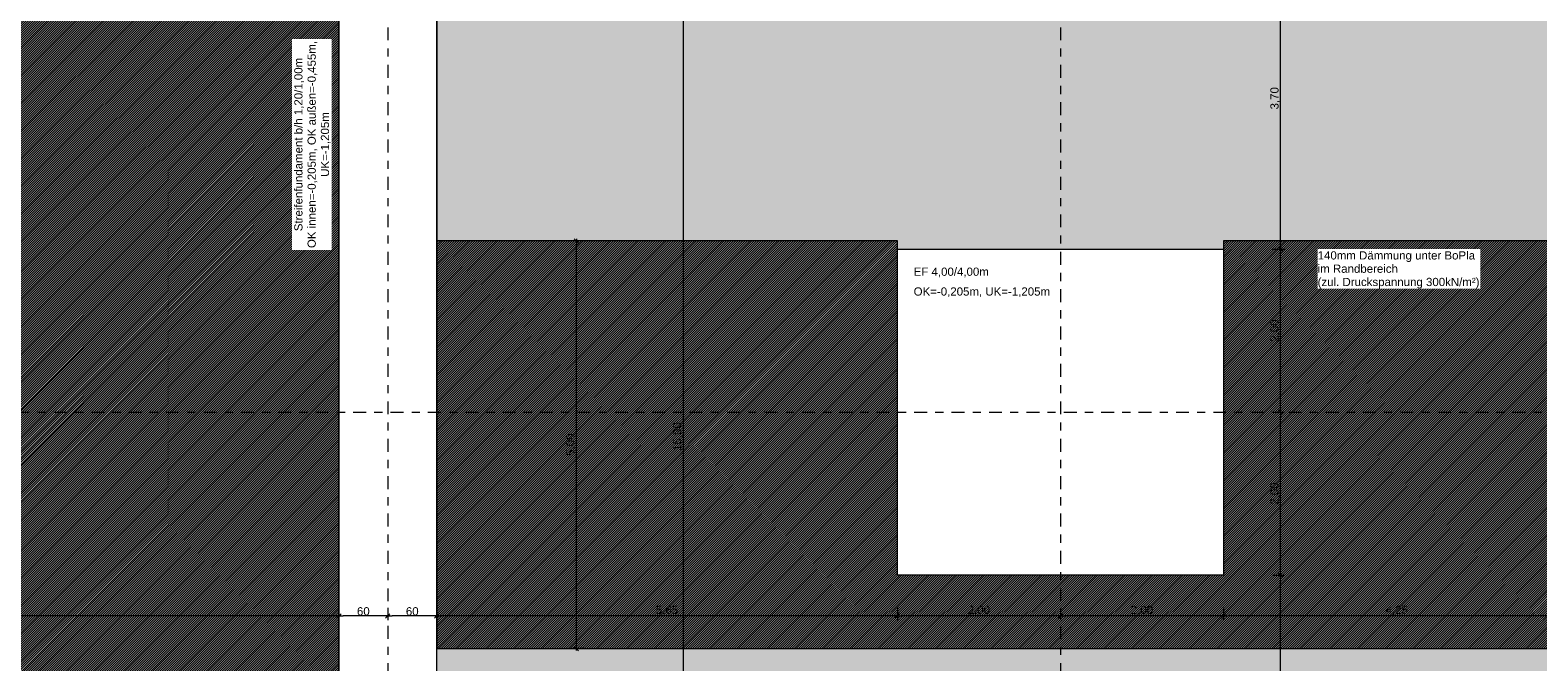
# Model space of a CAD drawing. Header units: metres. Extents: x -273 to 6, y -183 to 13.
# Tile 135 of 141: x -103.81 to -85.32, y -34.26 to -26.51. Entities that reach past the tile are written whole.
import ezdxf

# ---------------------------------------------------------------- set-up
doc = ezdxf.new("R2010")
doc.units = ezdxf.units.M
doc.header["$LTSCALE"] = 0.05
doc.header["$PDMODE"] = 1
doc.header["$PDSIZE"] = -2
doc.linetypes.add('Linienart-53', pattern=[5.291531, 3.175, -1.058062, 0.352704, -0.705764])
doc.layers.get('0').update_dxf_attribs({"lineweight": 25})
for name, color, linetype, lineweight, true_color in [('30 -32 Gründung- 2 Flachgründungen u. Bodenplatten', 7, 'Continuous', 9, 0xff6633), ('30 -32 Gründung-4 Frostschürze', 7, 'Continuous', 9, 0x66aaff), ('70 -72 Beschriftung- 1 Beschriftung allgemein', 7, 'Continuous', 9, 0xff6633), ('70 -76 Bemaßung- 2 Allgemein', 7, 'Continuous', 5, 0x6666cc)]:
    doc.layers.add(name, color=color, linetype=linetype, lineweight=lineweight, true_color=true_color)
for name, color, linetype, lineweight in [('30 -35 Decken- 2 Beläge- Dämmung', 7, 'Continuous', 9), ('70 -71 Achsen- 1 Gebäudeachsen', 7, 'Linienart-53', 18), ('Keine', 7, 'Continuous', 9)]:
    doc.layers.add(name, color=color, linetype=linetype, lineweight=lineweight)
doc.styles.add('Arial', font='arial.ttf')
doc.dimstyles.new('k+k_klein', dxfattribs={"dimtxt": 0.100689, "dimasz": 0.05302, "dimexe": 0.05, "dimexo": 0.15, "dimgap": 0.005, "dimtad": 1, "dimdec": 3, "dimtxsty": 'Arial', "dimblk": 'VW_SLASH-2', "dimblk1": 'VW_SLASH-2', "dimblk2": 'VW_SLASH-2', "dimcen": 0, "dimdle": 0.025, "dimadec": 3, "dimazin": 0, "dimtfac": 0.75, "dimtdec": 3, "dimtix": 1, "dimtmove": 0, "dimatfit": 0, "dimldrblk": 'VW_FILLEDARROW', "dimfxl": 0.1, "dimfxlon": 1, "dimfrac": 2, "dimtolj": 1, "dimarcsym": 0})

# ---------------------------------------------------------------- blocks, each defined once
blk = doc.blocks.new('_Achsen (3D)')
at = {"layer": '70 -71 Achsen- 1 Gebäudeachsen', "transparency": 33554687}
for p, q in [((-99.421, 3.8), (-99.421, -46.172)), ((-91.171, 3.8), (-91.171, -46.172)), ((-179.668, -31.197), (3.826, -31.197))]:
    blk.add_line(p, q, dxfattribs=at)
blk = doc.blocks.new('Gruppe-2140')
at = {"layer": '30 -32 Gründung- 2 Flachgründungen u. Bodenplatten', "flags": 128}
blk.add_lwpolyline([(-93.171, -29.197), (-89.171, -29.197), (-89.171, -33.197), (-93.171, -33.197)], close=True, dxfattribs=at)
at = {"color": 255}
blk.add_wipeout([(-92.971, -29.559), (-92.043, -29.559), (-92.043, -29.397), (-92.971, -29.397)], dxfattribs=at).dxf.layer = '70 -72 Beschriftung- 1 Beschriftung allgemein'
at = {"layer": '70 -72 Beschriftung- 1 Beschriftung allgemein', "insert": (-92.971, -29.424), "char_height": 0.10069, "attachment_point": 1, "line_spacing_factor": 0.970891, "style": 'Arial'}
blk.add_mtext('EF 4,00/4,00m', dxfattribs=at)
at = {"color": 255}
blk.add_wipeout([(-92.971, -29.803), (-91.29, -29.803), (-91.29, -29.64), (-92.971, -29.64)], dxfattribs=at).dxf.layer = '70 -72 Beschriftung- 1 Beschriftung allgemein'
at = {"layer": '70 -72 Beschriftung- 1 Beschriftung allgemein', "insert": (-92.971, -29.667), "char_height": 0.10069, "attachment_point": 1, "line_spacing_factor": 0.970891, "style": 'Arial'}
blk.add_mtext('OK=-0,205m, UK=-1,205m', dxfattribs=at)
blk = doc.blocks.new('_FU_2D LP5 (2D)')
at = {"layer": '30 -32 Gründung-4 Frostschürze', "linetype": 'Continuous', "lineweight": 0, "transparency": 33554534}
blk.add_hatch(color=161, dxfattribs=at).paths.add_polyline_path([(-75.67099996, -34.39704198), (-98.82099996, -34.39704198), (-98.82099996, -34.09704198), (-75.67099996, -34.09704198)])
at = {"layer": '30 -35 Decken- 2 Beläge- Dämmung', "linetype": 'Continuous', "lineweight": 18, "true_color": 0xd9d9d9}
h = blk.add_hatch(dxfattribs=at)
h.set_pattern_fill('Schraffur grau', color=254, style=0, pattern_type=2)
h.set_pattern_definition([(45, (-88.613402, -25.839444), (0.014142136, -0.014142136), [])])
h.paths.add_polyline_path([(-75.77099996, -21.84704198), (-74.77099996, -21.84704198), (-74.77099996, -20.54704198), (-75.67099996, -20.54704198), (-75.67099996, -14.84704198), (-79.77099996, -14.84704198), (-79.77099996, -29.09704198), (-80.92099996, -29.09704198), (-80.92099996, -29.93902719), (-80.92109109, -29.93902719), (-80.92109109, -33.19704198), (-84.92099996, -33.19704198), (-84.92099996, -29.93902719), (-84.92109109, -29.93902719), (-84.92109109, -29.09704198), (-89.17099996, -29.09704198), (-89.17099996, -33.19704198), (-93.17109109, -33.19704198), (-93.17109109, -29.09704198), (-98.82099996, -29.09704198), (-98.82099996, -34.09704198), (-75.67099996, -34.09704198), (-75.67099996, -30.59704198), (-73.67099996, -30.59704198), (-73.67099996, -35.19704198), (-74.57099996, -35.19704198), (-74.57099996, -38.67204198), (-73.89599996, -38.67204198), (-73.89599996, -39.34704198), (-67.52099996, -39.34704198), (-67.52099996, -38.34704198), (-65.32099996, -38.34704198), (-65.32099996, -39.34704198), (-59.27099996, -39.34704198), (-59.27099996, -38.34704198), (-57.07099996, -38.34704198), (-57.07099996, -39.34704198), (-50.67099996, -39.34704198), (-50.67099996, -28.29704198), (-56.92099996, -28.29704198), (-56.92099996, -32.44704198), (-59.42099996, -32.44704198), (-59.42099996, -28.29704198), (-65.17099996, -28.29704198), (-65.17099996, -32.44704198), (-67.67099996, -32.44704198), (-67.67099996, -28.29704198), (-73.57099996, -28.29704198), (-73.57099996, -29.29704198), (-75.77099996, -29.29704198), (-75.77099996, -27.09704198), (-74.77099996, -27.09704198), (-74.77099996, -24.04704198), (-75.77099996, -24.04704198)])
at = {"layer": 'Keine', "linetype": 'Continuous', "lineweight": 0, "transparency": 33554511}
blk.add_hatch(color=43, dxfattribs=at).paths.add_polyline_path([(-159.62099996, -12.44704198), (-159.62099996, -39.34704198), (-154.37099996, -39.34704198), (-154.37099996, -37.69704198), (-150.87099996, -37.69704198), (-150.87099996, -39.34704198), (-146.77099996, -39.34704198), (-146.77099996, -37.69704198), (-143.27099996, -37.69704198), (-143.27099996, -39.34704198), (-139.17099996, -39.34704198), (-139.17099996, -37.69704198), (-135.67099996, -37.69704198), (-135.67099996, -39.34704198), (-131.57099996, -39.34704198), (-131.57099996, -37.69704198), (-128.07099996, -37.69704198), (-128.07099996, -39.34704198), (-123.97099996, -39.34704198), (-123.97099996, -37.69704198), (-120.47099996, -37.69704198), (-120.47099996, -39.34704198), (-116.37099996, -39.34704198), (-116.37099996, -37.69704198), (-112.87099996, -37.69704198), (-112.87099996, -39.34704198), (-108.77099996, -39.34704198), (-108.77099996, -37.69704198), (-105.27099996, -37.69704198), (-105.27099996, -39.34704198), (-100.02099996, -39.34704198), (-100.02099996, -12.44704198)])
at = {"layer": 'Keine', "linetype": 'Continuous', "lineweight": 18, "transparency": 33554511}
h = blk.add_hatch(dxfattribs=at)
h.set_pattern_fill('Schraffur rosa', color=211, style=0, pattern_type=2)
h.set_pattern_definition([(45, (-163.679892, -17.715123), (0.0141421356, -0.0141421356), [])])
h.paths.add_polyline_path([(-159.62099996, -12.44704198), (-159.62099996, -39.34704198), (-154.37099996, -39.34704198), (-154.37099996, -37.69704198), (-150.87099996, -37.69704198), (-150.87099996, -39.34704198), (-146.77099996, -39.34704198), (-146.77099996, -37.69704198), (-143.27099996, -37.69704198), (-143.27099996, -39.34704198), (-139.17099996, -39.34704198), (-139.17099996, -37.69704198), (-135.67099996, -37.69704198), (-135.67099996, -39.34704198), (-131.57099996, -39.34704198), (-131.57099996, -37.69704198), (-128.07099996, -37.69704198), (-128.07099996, -39.34704198), (-123.97099996, -39.34704198), (-123.97099996, -37.69704198), (-120.47099996, -37.69704198), (-120.47099996, -39.34704198), (-116.37099996, -39.34704198), (-116.37099996, -37.69704198), (-112.87099996, -37.69704198), (-112.87099996, -39.34704198), (-108.77099996, -39.34704198), (-108.77099996, -37.69704198), (-105.27099996, -37.69704198), (-105.27099996, -39.34704198), (-100.02099996, -39.34704198), (-100.02099996, -12.44704198)])
at = {"layer": '30 -32 Gründung-4 Frostschürze', "flags": 128}
blk.add_lwpolyline([(-75.67099996, -34.39704198), (-98.82099996, -34.39704198), (-98.82099996, -34.09704198), (-75.67099996, -34.09704198)], close=True, dxfattribs=at)
at = {"layer": '30 -35 Decken- 2 Beläge- Dämmung', "flags": 128}
blk.add_lwpolyline([(-84.92109109, -29.09704198), (-89.17099996, -29.09704198), (-89.17099996, -33.19704198), (-93.17109109, -33.19704198), (-93.17109109, -29.09704198), (-98.82099996, -29.09704198), (-98.82099996, -34.09704198), (-75.67099996, -34.09704198)], dxfattribs=at)
at = {"layer": 'Keine', "flags": 128}
blk.add_lwpolyline([(-135.67099996, -39.34704198), (-131.57099996, -39.34704198), (-131.57099996, -37.69704198), (-128.07099996, -37.69704198), (-128.07099996, -39.34704198), (-123.97099996, -39.34704198), (-123.97099996, -37.69704198), (-120.47099996, -37.69704198), (-120.47099996, -39.34704198), (-116.37099996, -39.34704198), (-116.37099996, -37.69704198), (-112.87099996, -37.69704198), (-112.87099996, -39.34704198), (-108.77099996, -39.34704198), (-108.77099996, -37.69704198), (-105.27099996, -37.69704198), (-105.27099996, -39.34704198), (-100.02099996, -39.34704198), (-100.02099996, -12.44704198), (-159.62099996, -12.44704198)], dxfattribs=at)
blk.add_lwpolyline([(-135.67099996, -39.34704198), (-131.57099996, -39.34704198), (-131.57099996, -37.69704198), (-128.07099996, -37.69704198), (-128.07099996, -39.34704198), (-123.97099996, -39.34704198), (-123.97099996, -37.69704198), (-120.47099996, -37.69704198), (-120.47099996, -39.34704198), (-116.37099996, -39.34704198), (-116.37099996, -37.69704198), (-112.87099996, -37.69704198), (-112.87099996, -39.34704198), (-108.77099996, -39.34704198), (-108.77099996, -37.69704198), (-105.27099996, -37.69704198), (-105.27099996, -39.34704198), (-100.02099996, -39.34704198), (-100.02099996, -12.44704198), (-159.62099996, -12.44704198)], dxfattribs=at)
at = {"layer": '30 -32 Gründung- 2 Flachgründungen u. Bodenplatten', "color": 7}
blk.add_blockref('Gruppe-2140', (0, 0), dxfattribs=at)
at = {"layer": 'Keine', "linetype": 'Continuous', "lineweight": 0, "transparency": 33554511}
h = blk.add_hatch(color=43, dxfattribs=at)
h.paths.add_polyline_path([(-75.67109109, -30.59704198), (-73.67099996, -30.59704198), (-73.67099996, -35.19704198), (-74.57099996, -35.19704198), (-74.57099996, -38.67204198), (-73.89599996, -38.67204198), (-73.89599996, -39.34704198), (-67.52099996, -39.34704198), (-67.52099996, -38.34704198), (-65.32099996, -38.34704198), (-65.32099996, -39.34704198), (-59.27099996, -39.34704198), (-59.27099996, -38.34704198), (-57.07099996, -38.34704198), (-57.07099996, -39.34704198), (-50.67099996, -39.34704198), (-50.67099996, -28.29704198), (-56.92099996, -28.29704198), (-56.92099996, -32.44704198), (-59.42099996, -32.44704198), (-59.42099996, -28.29704198), (-65.17099996, -28.29704198), (-65.17099996, -32.44704198), (-67.67099996, -32.44704198), (-67.67099996, -28.29704198), (-73.57099996, -28.29704198), (-73.57099996, -29.29704198), (-75.77099996, -29.29704198), (-75.77099996, -27.09704198), (-74.77099996, -27.09704198), (-74.77099996, -24.04704198), (-75.77099996, -24.04704198), (-75.77099996, -21.84704198), (-74.77099996, -21.84704198), (-74.77099996, -20.54704198), (-75.67109109, -20.54704198), (-75.67109109, -10.69704198), (-75.42109109, -10.69704198), (-75.42109109, -9.44704198), (-81.42109109, -9.44704198), (-81.42109109, -13.94704198), (-84.42109109, -13.94704198), (-84.42109109, -6.44704198), (-81.95609109, -6.44704198), (-81.95609109, -3.29008264), (-84.69599996, -3.29008264), (-84.69599996, -0.54704198), (-88.07099996, -0.54704198), (-88.07099996, -2.44704198), (-89.37099996, -2.44704198), (-89.37099996, -0.54704198), (-89.57099996, -0.54704198), (-89.57099996, -2.89008719), (-92.77099996, -2.89008719), (-92.77099996, -0.54704198), (-93.72109109, -0.54704198), (-93.72109109, -8.09704198), (-92.67109109, -8.09704198), (-92.67109109, -6.44704198), (-89.67109109, -6.44704198), (-89.67109109, -13.94704198), (-92.67109109, -13.94704198), (-92.67109109, -9.29704198), (-98.82109109, -9.29704198), (-98.82109109, -11.09704198), (-94.09609109, -11.09704198), (-94.09609109, -23.54704198), (-98.82109109, -23.54704198), (-98.82109109, -34.09704198), (-75.67109109, -34.09704198)])
h.paths.add_polyline_path([(-89.17109109, -33.19704198), (-93.17109109, -33.19704198), (-93.17109109, -29.19704198), (-89.17109109, -29.19704198)])
h.paths.add_polyline_path([(-84.92109109, -29.19704198), (-80.92109109, -29.19704198), (-80.92109109, -33.19704198), (-84.92109109, -33.19704198)])
h.paths.add_polyline_path([(-85.12109109, -17.39704198), (-80.72109109, -17.39704198), (-80.72109109, -25.49704198), (-85.12109109, -25.49704198)])
h.paths.add_polyline_path([(-88.97109109, -25.49704198), (-93.37109109, -25.49704198), (-93.37109109, -17.39704198), (-88.97109109, -17.39704198)])
at = {"layer": '30 -32 Gründung- 2 Flachgründungen u. Bodenplatten', "flags": 128}
blk.add_lwpolyline([(-159.62099996, -12.44704198), (-100.02099996, -12.44704198), (-100.02099996, -40.04704198), (-98.82099996, -40.04704198), (-98.82099996, -23.54704198), (-94.09599996, -23.54704198), (-94.09599996, -11.09704198), (-98.82099996, -11.09704198), (-98.82099996, -9.29704198), (-92.67099996, -9.29704198), (-92.67099996, -8.09704198), (-93.72099996, -8.09704198), (-93.72099996, 0.10991089), (-94.92099996, 0.10991089), (-94.92099996, -8.09704198), (-98.82099996, -8.09704198), (-98.82099996, -7.44704198), (-100.02099996, -7.44704198), (-100.02099996, -10.94704198), (-160.82099996, -10.94704198)], dxfattribs=at)
at = {"layer": 'Keine', "flags": 128}
blk.add_lwpolyline([(-84.69599996, -0.54704198), (-88.07099996, -0.54704198), (-88.07099996, -2.44704198), (-89.37099996, -2.44704198), (-89.37099996, -0.54704198), (-89.57099996, -0.54704198), (-89.57099996, -2.89008719), (-92.77099996, -2.89008719), (-92.77099996, -0.54704198), (-93.72109109, -0.54704198), (-93.72109109, -8.09704198), (-92.67109109, -8.09704198), (-92.67109109, -6.44704198), (-89.67109109, -6.44704198), (-89.67109109, -13.94704198), (-92.67109109, -13.94704198), (-92.67109109, -9.29704198), (-98.82109109, -9.29704198), (-98.82109109, -11.09704198), (-94.09609109, -11.09704198), (-94.09609109, -23.54704198), (-98.82109109, -23.54704198), (-98.82109109, -34.09704198), (-75.67109109, -34.09704198)], dxfattribs=at)
blk.add_lwpolyline([(-89.17109109, -33.19704198), (-93.17109109, -33.19704198), (-93.17109109, -29.19704198), (-89.17109109, -29.19704198)], close=True, dxfattribs=at)
blk = doc.blocks.new('Gruppe-2756')
at = {"color": 255}
blk.add_wipeout([(-100.108, -29.21), (-100.108, -26.618), (-100.595, -26.618), (-100.595, -29.21)], dxfattribs=at).dxf.layer = '70 -72 Beschriftung- 1 Beschriftung allgemein'
at = {"layer": '70 -72 Beschriftung- 1 Beschriftung allgemein', "insert": (-100.568, -27.914), "char_height": 0.10069, "attachment_point": 2, "rotation": 90, "line_spacing_factor": 0.970891, "style": 'Arial'}
blk.add_mtext('Streifenfundament b/h 1,20/1,00m\\POK innen=-0,205m, OK außen=-0,455m, \\PUK=-1,205m', dxfattribs=at)
blk = doc.blocks.new('VW_SLASH-2')
at = {"color": 0, "linetype": 'ByBlock', "lineweight": -2, "transparency": 16777216}
blk.add_line((0.47, 0), (-1, 0), dxfattribs=at)
at = {"color": 0, "lineweight": 5, "transparency": 16777216, "flags": 128}
blk.add_lwpolyline([(0.5, 0.5), (-0.5, -0.5)], dxfattribs=at)
blk = doc.blocks.new('*D3550')
at = {"layer": '70 -76 Bemaßung- 2 Allgemein', "color": 0, "lineweight": -2}
for p, q in [((-88.571, -25.497), (-88.421, -25.497)), ((-88.471, -29.144), (-88.471, -25.55)), ((-88.571, -29.197), (-88.421, -29.197))]:
    blk.add_line(p, q, dxfattribs=at)
at = {"layer": 'Defpoints', "color": 0}
for p in [(-88.971, -25.497), (-88.471, -25.497), (-89.171, -29.197)]:
    blk.add_point(p, dxfattribs=at)
at = {"layer": '70 -76 Bemaßung- 2 Allgemein', "color": 0, "lineweight": -2, "xscale": 0.05302001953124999, "yscale": 0.05302001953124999, "zscale": 0.05302001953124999}
for p, rotation in [((-88.471, -25.497), 90), ((-88.471, -29.197), 270)]:
    blk.add_blockref('VW_SLASH-2', p, dxfattribs=dict(at, rotation=rotation))
at = {"layer": '70 -76 Bemaßung- 2 Allgemein', "color": 0, "insert": (-88.536, -27.347), "char_height": 0.1007, "attachment_point": 5, "rotation": 90, "style": 'Arial'}
blk.add_mtext('\\A1;3,70', dxfattribs=at)
blk = doc.blocks.new('VW_FILLEDARROW')
at = {"linetype": 'Continuous', "lineweight": 0, "transparency": 16777216}
blk.add_hatch(color=0, dxfattribs=at).paths.add_polyline_path([(-2.83, 0.76), (0, 0), (-2.83, -0.76)])
at = {"color": 0, "lineweight": 5, "transparency": 16777216, "flags": 128}
blk.add_lwpolyline([(-2.83, 0.76), (0, 0), (-2.83, -0.76)], close=True, dxfattribs=at)
blk = doc.blocks.new('*D3551')
at = {"layer": '70 -76 Bemaßung- 2 Allgemein', "color": 0, "lineweight": -2}
for p, q in [((-88.571, -29.197), (-88.421, -29.197)), ((-88.471, -31.144), (-88.471, -29.25)), ((-88.571, -31.197), (-88.421, -31.197))]:
    blk.add_line(p, q, dxfattribs=at)
at = {"layer": 'Defpoints', "color": 0}
for p in [(-89.171, -29.197), (-88.471, -29.197), (-89.171, -31.197)]:
    blk.add_point(p, dxfattribs=at)
at = {"layer": '70 -76 Bemaßung- 2 Allgemein', "color": 0, "lineweight": -2, "xscale": 0.05302001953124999, "yscale": 0.05302001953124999, "zscale": 0.05302001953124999}
for p, rotation in [((-88.471, -29.197), 90), ((-88.471, -31.197), 270)]:
    blk.add_blockref('VW_SLASH-2', p, dxfattribs=dict(at, rotation=rotation))
at = {"layer": '70 -76 Bemaßung- 2 Allgemein', "color": 0, "insert": (-88.536, -30.197), "char_height": 0.1007, "attachment_point": 5, "rotation": 90, "style": 'Arial'}
blk.add_mtext('\\A1;2,00', dxfattribs=at)
blk = doc.blocks.new('*D3552')
at = {"layer": '70 -76 Bemaßung- 2 Allgemein', "color": 0, "lineweight": -2}
for p, q in [((-88.571, -31.197), (-88.421, -31.197)), ((-88.471, -33.144), (-88.471, -31.25)), ((-88.571, -33.197), (-88.421, -33.197))]:
    blk.add_line(p, q, dxfattribs=at)
at = {"layer": 'Defpoints', "color": 0}
for p in [(-89.171, -31.197), (-88.471, -31.197), (-89.171, -33.197)]:
    blk.add_point(p, dxfattribs=at)
at = {"layer": '70 -76 Bemaßung- 2 Allgemein', "color": 0, "lineweight": -2, "xscale": 0.05302001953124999, "yscale": 0.05302001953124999, "zscale": 0.05302001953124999}
for p, rotation in [((-88.471, -31.197), 90), ((-88.471, -33.197), 270)]:
    blk.add_blockref('VW_SLASH-2', p, dxfattribs=dict(at, rotation=rotation))
at = {"layer": '70 -76 Bemaßung- 2 Allgemein', "color": 0, "insert": (-88.536, -32.197), "char_height": 0.1007, "attachment_point": 5, "rotation": 90, "style": 'Arial'}
blk.add_mtext('\\A1;2,00', dxfattribs=at)
blk = doc.blocks.new('*D3553')
at = {"layer": '70 -76 Bemaßung- 2 Allgemein', "color": 0, "lineweight": -2}
for p, q in [((-88.571, -33.197), (-88.421, -33.197)), ((-88.471, -38.719), (-88.471, -33.25)), ((-88.571, -38.772), (-88.421, -38.772))]:
    blk.add_line(p, q, dxfattribs=at)
at = {"layer": 'Defpoints', "color": 0}
for p in [(-89.171, -33.197), (-88.471, -33.197), (-90.396, -38.772)]:
    blk.add_point(p, dxfattribs=at)
at = {"layer": '70 -76 Bemaßung- 2 Allgemein', "color": 0, "lineweight": -2, "xscale": 0.05302001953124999, "yscale": 0.05302001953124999, "zscale": 0.05302001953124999}
for p, rotation in [((-88.471, -33.197), 90), ((-88.471, -38.772), 270)]:
    blk.add_blockref('VW_SLASH-2', p, dxfattribs=dict(at, rotation=rotation))
at = {"layer": '70 -76 Bemaßung- 2 Allgemein', "color": 0, "insert": (-88.553, -35.985), "char_height": 0.10069, "attachment_point": 5, "rotation": 90, "style": 'Arial'}
blk.add_mtext('\\A1;5,57\\S5^ ;', dxfattribs=at)
blk = doc.blocks.new('*D3568')
at = {"layer": '70 -76 Bemaßung- 2 Allgemein', "color": 0, "lineweight": -2}
for p, q in [((-95.696, -23.547), (-95.846, -23.547)), ((-95.796, -39.394), (-95.796, -23.6)), ((-95.696, -39.447), (-95.846, -39.447))]:
    blk.add_line(p, q, dxfattribs=at)
at = {"layer": 'Defpoints', "color": 0}
for p in [(-95.796, -23.547), (-94.096, -23.547), (-94.096, -39.447)]:
    blk.add_point(p, dxfattribs=at)
at = {"layer": '70 -76 Bemaßung- 2 Allgemein', "color": 0, "lineweight": -2, "xscale": 0.05302001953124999, "yscale": 0.05302001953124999, "zscale": 0.05302001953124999}
for p, rotation in [((-95.796, -23.547), 90), ((-95.796, -39.447), 270)]:
    blk.add_blockref('VW_SLASH-2', p, dxfattribs=dict(at, rotation=rotation))
at = {"layer": '70 -76 Bemaßung- 2 Allgemein', "color": 0, "insert": (-95.861, -31.497), "char_height": 0.1007, "attachment_point": 5, "rotation": 90, "style": 'Arial'}
blk.add_mtext('\\A1;15,90', dxfattribs=at)
blk = doc.blocks.new('*D3661')
at = {"layer": '70 -76 Bemaßung- 2 Allgemein', "color": 0, "lineweight": -2}
for p, q in [((-159.621, -33.597), (-159.621, -33.747)), ((-100.021, -33.597), (-100.021, -33.747)), ((-100.074, -33.697), (-159.568, -33.697))]:
    blk.add_line(p, q, dxfattribs=at)
at = {"layer": 'Defpoints', "color": 0}
for p in [(-159.621, -33.197), (-100.021, -33.197), (-159.621, -33.697)]:
    blk.add_point(p, dxfattribs=at)
at = {"layer": '70 -76 Bemaßung- 2 Allgemein', "color": 0, "lineweight": -2, "xscale": 0.05302001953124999, "yscale": 0.05302001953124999, "zscale": 0.05302001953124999, "rotation": 180}
blk.add_blockref('VW_SLASH-2', (-159.621, -33.697), dxfattribs=at)
at = {"layer": '70 -76 Bemaßung- 2 Allgemein', "color": 0, "lineweight": -2, "xscale": 0.05302001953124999, "yscale": 0.05302001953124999, "zscale": 0.05302001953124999}
blk.add_blockref('VW_SLASH-2', (-100.021, -33.697), dxfattribs=at)
at = {"layer": '70 -76 Bemaßung- 2 Allgemein', "color": 0, "insert": (-129.821, -33.632), "char_height": 0.1007, "attachment_point": 5, "style": 'Arial'}
blk.add_mtext('\\A1;59,60', dxfattribs=at)
blk = doc.blocks.new('*D3662')
at = {"layer": '70 -76 Bemaßung- 2 Allgemein', "color": 0, "lineweight": -2}
for p, q in [((-100.021, -33.597), (-100.021, -33.747)), ((-99.421, -33.597), (-99.421, -33.747)), ((-99.474, -33.697), (-99.968, -33.697))]:
    blk.add_line(p, q, dxfattribs=at)
at = {"layer": 'Defpoints', "color": 0}
for p in [(-100.021, -33.197), (-99.421, -33.197), (-100.021, -33.697)]:
    blk.add_point(p, dxfattribs=at)
at = {"layer": '70 -76 Bemaßung- 2 Allgemein', "color": 0, "lineweight": -2, "xscale": 0.05302001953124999, "yscale": 0.05302001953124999, "zscale": 0.05302001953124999, "rotation": 180}
blk.add_blockref('VW_SLASH-2', (-100.021, -33.697), dxfattribs=at)
at = {"layer": '70 -76 Bemaßung- 2 Allgemein', "color": 0, "lineweight": -2, "xscale": 0.05302001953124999, "yscale": 0.05302001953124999, "zscale": 0.05302001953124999}
blk.add_blockref('VW_SLASH-2', (-99.421, -33.697), dxfattribs=at)
at = {"layer": '70 -76 Bemaßung- 2 Allgemein', "color": 0, "insert": (-99.721, -33.641), "char_height": 0.1007, "attachment_point": 5, "style": 'Arial'}
blk.add_mtext('\\A1;60', dxfattribs=at)
blk = doc.blocks.new('*D3663')
at = {"layer": '70 -76 Bemaßung- 2 Allgemein', "color": 0, "lineweight": -2}
for p, q in [((-99.421, -33.597), (-99.421, -33.747)), ((-98.821, -33.597), (-98.821, -33.747)), ((-98.874, -33.697), (-99.368, -33.697))]:
    blk.add_line(p, q, dxfattribs=at)
at = {"layer": 'Defpoints', "color": 0}
for p in [(-99.421, -33.197), (-98.821, -33.197), (-99.421, -33.697)]:
    blk.add_point(p, dxfattribs=at)
at = {"layer": '70 -76 Bemaßung- 2 Allgemein', "color": 0, "lineweight": -2, "xscale": 0.05302001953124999, "yscale": 0.05302001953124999, "zscale": 0.05302001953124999, "rotation": 180}
blk.add_blockref('VW_SLASH-2', (-99.421, -33.697), dxfattribs=at)
at = {"layer": '70 -76 Bemaßung- 2 Allgemein', "color": 0, "lineweight": -2, "xscale": 0.05302001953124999, "yscale": 0.05302001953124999, "zscale": 0.05302001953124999}
blk.add_blockref('VW_SLASH-2', (-98.821, -33.697), dxfattribs=at)
at = {"layer": '70 -76 Bemaßung- 2 Allgemein', "color": 0, "insert": (-99.121, -33.641), "char_height": 0.1007, "attachment_point": 5, "style": 'Arial'}
blk.add_mtext('\\A1;60', dxfattribs=at)
blk = doc.blocks.new('*D3664')
at = {"layer": '70 -76 Bemaßung- 2 Allgemein', "color": 0, "lineweight": -2}
for p, q in [((-98.821, -33.597), (-98.821, -33.747)), ((-93.171, -33.597), (-93.171, -33.747)), ((-93.224, -33.697), (-98.768, -33.697))]:
    blk.add_line(p, q, dxfattribs=at)
at = {"layer": 'Defpoints', "color": 0}
for p in [(-98.821, -33.197), (-93.171, -33.197), (-98.821, -33.697)]:
    blk.add_point(p, dxfattribs=at)
at = {"layer": '70 -76 Bemaßung- 2 Allgemein', "color": 0, "lineweight": -2, "xscale": 0.05302001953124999, "yscale": 0.05302001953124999, "zscale": 0.05302001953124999, "rotation": 180}
blk.add_blockref('VW_SLASH-2', (-98.821, -33.697), dxfattribs=at)
at = {"layer": '70 -76 Bemaßung- 2 Allgemein', "color": 0, "lineweight": -2, "xscale": 0.05302001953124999, "yscale": 0.05302001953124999, "zscale": 0.05302001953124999}
blk.add_blockref('VW_SLASH-2', (-93.171, -33.697), dxfattribs=at)
at = {"layer": '70 -76 Bemaßung- 2 Allgemein', "color": 0, "insert": (-95.996, -33.632), "char_height": 0.1007, "attachment_point": 5, "style": 'Arial'}
blk.add_mtext('\\A1;5,65', dxfattribs=at)
blk = doc.blocks.new('*D3665')
at = {"layer": '70 -76 Bemaßung- 2 Allgemein', "color": 0, "lineweight": -2}
for p, q in [((-93.171, -33.597), (-93.171, -33.747)), ((-91.171, -33.597), (-91.171, -33.747)), ((-91.224, -33.697), (-93.118, -33.697))]:
    blk.add_line(p, q, dxfattribs=at)
at = {"layer": 'Defpoints', "color": 0}
for p in [(-93.171, -33.197), (-91.171, -33.197), (-93.171, -33.697)]:
    blk.add_point(p, dxfattribs=at)
at = {"layer": '70 -76 Bemaßung- 2 Allgemein', "color": 0, "lineweight": -2, "xscale": 0.05302001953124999, "yscale": 0.05302001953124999, "zscale": 0.05302001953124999, "rotation": 180}
blk.add_blockref('VW_SLASH-2', (-93.171, -33.697), dxfattribs=at)
at = {"layer": '70 -76 Bemaßung- 2 Allgemein', "color": 0, "lineweight": -2, "xscale": 0.05302001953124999, "yscale": 0.05302001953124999, "zscale": 0.05302001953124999}
blk.add_blockref('VW_SLASH-2', (-91.171, -33.697), dxfattribs=at)
at = {"layer": '70 -76 Bemaßung- 2 Allgemein', "color": 0, "insert": (-92.171, -33.632), "char_height": 0.1007, "attachment_point": 5, "style": 'Arial'}
blk.add_mtext('\\A1;2,00', dxfattribs=at)
blk = doc.blocks.new('*D3666')
at = {"layer": '70 -76 Bemaßung- 2 Allgemein', "color": 0, "lineweight": -2}
for p, q in [((-91.171, -33.597), (-91.171, -33.747)), ((-89.171, -33.597), (-89.171, -33.747)), ((-89.224, -33.697), (-91.118, -33.697))]:
    blk.add_line(p, q, dxfattribs=at)
at = {"layer": 'Defpoints', "color": 0}
for p in [(-91.171, -33.197), (-89.171, -33.197), (-91.171, -33.697)]:
    blk.add_point(p, dxfattribs=at)
at = {"layer": '70 -76 Bemaßung- 2 Allgemein', "color": 0, "lineweight": -2, "xscale": 0.05302001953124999, "yscale": 0.05302001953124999, "zscale": 0.05302001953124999, "rotation": 180}
blk.add_blockref('VW_SLASH-2', (-91.171, -33.697), dxfattribs=at)
at = {"layer": '70 -76 Bemaßung- 2 Allgemein', "color": 0, "lineweight": -2, "xscale": 0.05302001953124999, "yscale": 0.05302001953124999, "zscale": 0.05302001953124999}
blk.add_blockref('VW_SLASH-2', (-89.171, -33.697), dxfattribs=at)
at = {"layer": '70 -76 Bemaßung- 2 Allgemein', "color": 0, "insert": (-90.171, -33.632), "char_height": 0.1007, "attachment_point": 5, "style": 'Arial'}
blk.add_mtext('\\A1;2,00', dxfattribs=at)
blk = doc.blocks.new('*D3667')
at = {"layer": '70 -76 Bemaßung- 2 Allgemein', "color": 0, "lineweight": -2}
for p, q in [((-89.171, -33.597), (-89.171, -33.747)), ((-84.921, -33.597), (-84.921, -33.747)), ((-84.974, -33.697), (-89.118, -33.697))]:
    blk.add_line(p, q, dxfattribs=at)
at = {"layer": 'Defpoints', "color": 0}
for p in [(-89.171, -33.197), (-84.921, -33.197), (-89.171, -33.697)]:
    blk.add_point(p, dxfattribs=at)
at = {"layer": '70 -76 Bemaßung- 2 Allgemein', "color": 0, "lineweight": -2, "xscale": 0.05302001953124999, "yscale": 0.05302001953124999, "zscale": 0.05302001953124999, "rotation": 180}
blk.add_blockref('VW_SLASH-2', (-89.171, -33.697), dxfattribs=at)
at = {"layer": '70 -76 Bemaßung- 2 Allgemein', "color": 0, "lineweight": -2, "xscale": 0.05302001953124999, "yscale": 0.05302001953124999, "zscale": 0.05302001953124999}
blk.add_blockref('VW_SLASH-2', (-84.921, -33.697), dxfattribs=at)
at = {"layer": '70 -76 Bemaßung- 2 Allgemein', "color": 0, "insert": (-87.046, -33.632), "char_height": 0.1007, "attachment_point": 5, "style": 'Arial'}
blk.add_mtext('\\A1;4,25', dxfattribs=at)
blk = doc.blocks.new('*D3910')
at = {"layer": '70 -76 Bemaßung- 2 Allgemein', "color": 0, "lineweight": -2}
for p, q in [((-97.008, -29.097), (-97.158, -29.097)), ((-97.108, -34.044), (-97.108, -29.15)), ((-97.008, -34.097), (-97.158, -34.097))]:
    blk.add_line(p, q, dxfattribs=at)
at = {"layer": 'Defpoints', "color": 0}
for p in [(-97.108, -29.097), (-96.792, -29.097), (-96.792, -34.097)]:
    blk.add_point(p, dxfattribs=at)
at = {"layer": '70 -76 Bemaßung- 2 Allgemein', "color": 0, "lineweight": -2, "xscale": 0.05302001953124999, "yscale": 0.05302001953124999, "zscale": 0.05302001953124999}
for p, rotation in [((-97.108, -29.097), 90), ((-97.108, -34.097), 270)]:
    blk.add_blockref('VW_SLASH-2', p, dxfattribs=dict(at, rotation=rotation))
at = {"layer": '70 -76 Bemaßung- 2 Allgemein', "color": 0, "insert": (-97.173, -31.597), "char_height": 0.1007, "attachment_point": 5, "rotation": 90, "style": 'Arial'}
blk.add_mtext('\\A1;5,00', dxfattribs=at)
blk = doc.blocks.new('Gruppe-2863')
at = {"layer": '70 -72 Beschriftung- 1 Beschriftung allgemein', "linetype": 'Continuous', "lineweight": 5}
blk.add_point((-87.046, -29.097), dxfattribs=at)
at = {"color": 255}
blk.add_wipeout([(-88.016, -29.684), (-86.021, -29.684), (-86.021, -29.197), (-88.016, -29.197)], dxfattribs=at).dxf.layer = '70 -72 Beschriftung- 1 Beschriftung allgemein'
at = {"layer": '70 -72 Beschriftung- 1 Beschriftung allgemein', "insert": (-88.016, -29.224), "char_height": 0.10069, "attachment_point": 1, "line_spacing_factor": 0.970891, "style": 'Arial'}
blk.add_mtext('140mm Dämmung unter BoPla\\Pim Randbereich\\P(zul. Druckspannung 300kN/m²)', dxfattribs=at)
blk = doc.blocks.new('Gruppe-2808')
at = {"layer": '70 -76 Bemaßung- 2 Allgemein'}
for base, p1, p2, text, picture, middle in [((-88.47099996, -25.49704198), (-89.17099996, -29.19704198), (-88.97099996, -25.49704198), '3,70', '*D3550', (-88.5364635, -27.34704198)), ((-88.47099996, -29.19704198), (-89.17109109, -31.19704198), (-89.17099996, -29.19704198), '2,00', '*D3551', (-88.5364635, -30.19704198)), ((-88.47099996, -31.19704198), (-89.17109109, -33.19704198), (-89.17109109, -31.19704198), '2,00', '*D3552', (-88.5364635, -32.19704198)), ((-88.47099996, -33.19704198), (-90.39599996, -38.77204198), (-89.17109109, -33.19704198), '5,57\\S5^ ;', '*D3553', (-88.5531946, -35.98454198))]:
    dim = blk.add_linear_dim(base=base, p1=p1, p2=p2, angle=270, text=text, dimstyle='k+k_klein', override={"dimtxt": 0.100689, "dimgap": 0.005, "dimdec": 8, "dimpost": '<>', "dimtxsty": 'Arial', "dimtmove": 2}, dxfattribs=at)
    dim.commit()
    dim.dimension.update_dxf_attribs({"geometry": picture, "text_midpoint": middle})
blk = doc.blocks.new('Gruppe-2809')
at = {"layer": '70 -76 Bemaßung- 2 Allgemein'}
dim = blk.add_linear_dim(base=(-95.79599996, -23.54704198), p1=(-94.09609109, -39.44704198), p2=(-94.09609109, -23.54704198), angle=270, text='15,90', dimstyle='k+k_klein', override={"dimtxt": 0.100689, "dimgap": 0.005, "dimdec": 8, "dimpost": '<>', "dimtxsty": 'Arial', "dimtmove": 2}, dxfattribs=at)
dim.commit()
dim.dimension.update_dxf_attribs({"geometry": '*D3568', "text_midpoint": (-95.8614635, -31.49704198)})
blk = doc.blocks.new('Gruppe-2817')
at = {"layer": '70 -76 Bemaßung- 2 Allgemein'}
for base, p1, p2, text, picture, middle in [((-159.62099996, -33.69704198), (-100.02099996, -33.19704198), (-159.62099996, -33.19704198), '59,60', '*D3661', (-129.82099996, -33.63157844)), ((-100.02099996, -33.69704198), (-99.42099996, -33.19704198), (-100.02099996, -33.19704198), '60', '*D3662', (-99.72099996, -33.64064042)), ((-99.42099996, -33.69704198), (-98.82099996, -33.19704198), (-99.42099996, -33.19704198), '60', '*D3663', (-99.12099996, -33.64064042)), ((-98.82099996, -33.69704198), (-93.17099996, -33.19704198), (-98.82099996, -33.19704198), '5,65', '*D3664', (-95.99599996, -33.63157844)), ((-93.17099996, -33.69704198), (-91.17099996, -33.19704198), (-93.17099996, -33.19704198), '2,00', '*D3665', (-92.17099996, -33.63157844)), ((-91.17099996, -33.69704198), (-89.17099996, -33.19704198), (-91.17099996, -33.19704198), '2,00', '*D3666', (-90.17099996, -33.63157844)), ((-89.17099996, -33.69704198), (-84.92099996, -33.19704198), (-89.17099996, -33.19704198), '4,25', '*D3667', (-87.04599996, -33.63157844))]:
    dim = blk.add_linear_dim(base=base, p1=p1, p2=p2, text=text, dimstyle='k+k_klein', override={"dimtxt": 0.100689, "dimgap": 0.005, "dimdec": 8, "dimpost": '<>', "dimtxsty": 'Arial', "dimtmove": 2}, dxfattribs=at)
    dim.commit()
    dim.dimension.update_dxf_attribs({"geometry": picture, "text_midpoint": middle})
blk = doc.blocks.new('_FU_2D Bemaßung_ Beschriftung (3D)')
at = {"layer": '70 -72 Beschriftung- 1 Beschriftung allgemein', "color": 7}
blk.add_blockref('Gruppe-2756', (0, 0), dxfattribs=at)
at = {"layer": '70 -76 Bemaßung- 2 Allgemein'}
for name in ['Gruppe-2809', 'Gruppe-2808', 'Gruppe-2817']:
    blk.add_blockref(name, (0, 0), dxfattribs=at)
dim = blk.add_linear_dim(base=(-97.10796687, -29.09704198), p1=(-96.79246153, -34.09704198), p2=(-96.79246153, -29.09704198), angle=270, text='5,00', dimstyle='k+k_klein', override={"dimtxt": 0.100689, "dimgap": 0.005, "dimdec": 8, "dimpost": '<>', "dimtxsty": 'Arial', "dimtmove": 2}, dxfattribs=at)
dim.commit()
dim.dimension.update_dxf_attribs({"geometry": '*D3910', "text_midpoint": (-97.1734304, -31.59704198)})
at = {"layer": '70 -72 Beschriftung- 1 Beschriftung allgemein', "color": 7, "transparency": 33554687}
blk.add_blockref('Gruppe-2863', (0, 0), dxfattribs=at)

msp = doc.modelspace()

# ---------------------------------------------------------------- block references
at = {"layer": 'Keine', "color": 1}
msp.add_blockref('_Achsen (3D)', (0, 0), dxfattribs=at)

# ---------------------------------------------------------------- next in the draw order: block references
msp.add_blockref('_FU_2D LP5 (2D)', (0, 0), dxfattribs=at)

# ---------------------------------------------------------------- next in the draw order: block references
msp.add_blockref('_FU_2D Bemaßung_ Beschriftung (3D)', (0, 0), dxfattribs=at)

doc.saveas('drawing.dxf')
